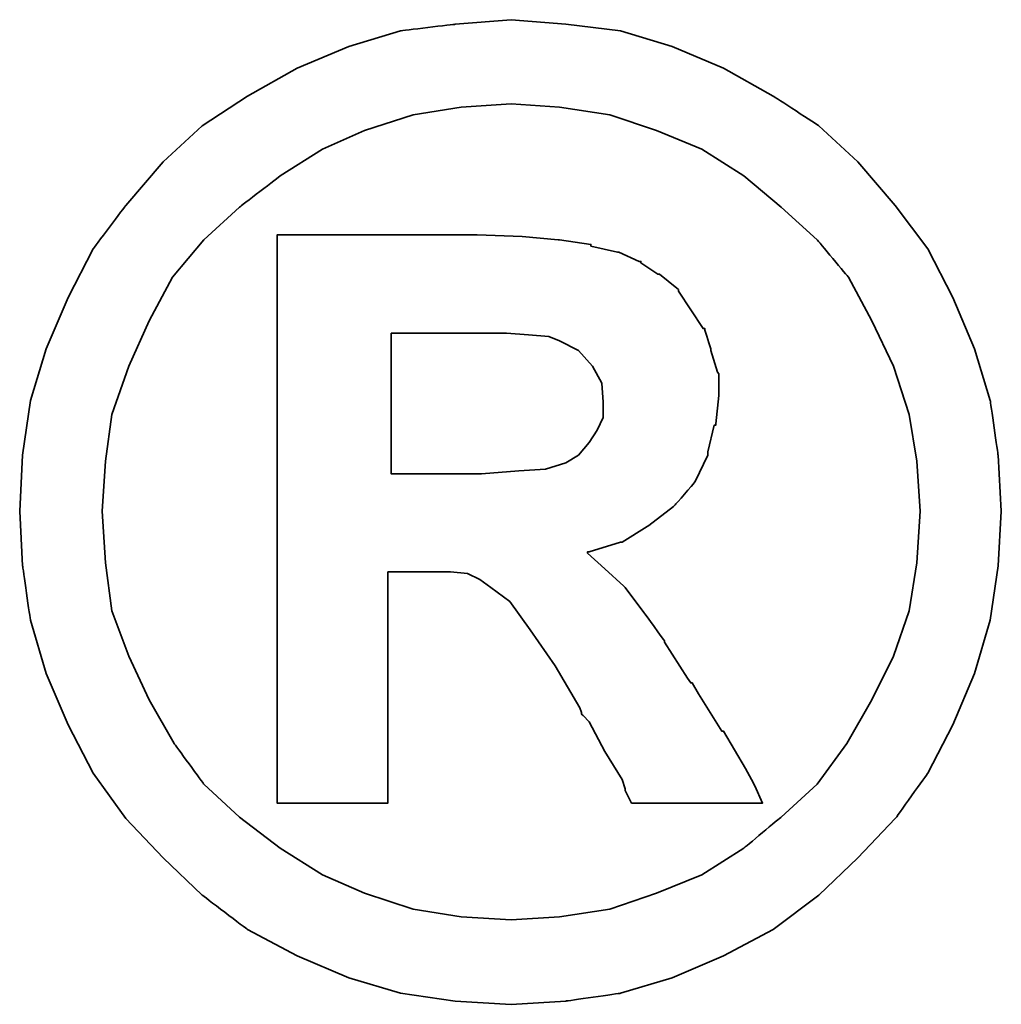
# Model space of a CAD drawing. Header units: millimetres. Extents: x -257 to 3135, y -1556 to 860.
# Tile 91 of 256: x 78.64 to 80.12, y -1259.88 to -1258.4. Entities that reach past the tile are written whole.
import ezdxf

# ---------------------------------------------------------------- set-up
doc = ezdxf.new("R2010")
doc.units = ezdxf.units.MM
doc.layers.add('DIM', color=4, linetype='CONTINUOUS')
doc.layers.add('layer 1', color=7, linetype='CONTINUOUS')

# ---------------------------------------------------------------- blocks, each defined once
blk = doc.blocks.new('TBI MOTION logo(完整正式版)')
at = {"layer": 'layer 1', "color": 22, "lineweight": 35}
for points, knots in [([(81.20634, 4.98624), (81.20634, 4.98624), (81.18649, 5.32862), (81.18649, 5.32862), (81.18649, 5.32862), (81.18649, 5.32862), (81.13886, 5.66206), (81.13886, 5.66206), (81.13886, 5.66206), (81.13886, 5.66206), (81.04359, 5.97764), (81.04359, 5.97764), (81.04359, 5.97764), (81.04359, 5.97764), (80.91061, 6.29124), (80.91061, 6.29124), (80.91061, 6.29124), (80.91061, 6.29124), (80.75778, 6.58697), (80.75778, 6.58697), (80.75778, 6.58697), (80.75778, 6.58697), (80.5593, 6.85294), (80.5593, 6.85294), (80.5593, 6.85294), (80.5593, 6.85294), (80.33105, 7.1189), (80.33105, 7.1189), (80.33105, 7.1189), (80.33105, 7.1189), (80.09287, 7.33921), (80.09287, 7.33921), (80.09287, 7.33921), (80.09287, 7.33921), (79.815, 7.51982), (79.815, 7.51982), (79.815, 7.51982), (79.815, 7.51982), (79.51133, 7.69051), (79.51133, 7.69051), (79.51133, 7.69051), (79.51133, 7.69051), (79.19773, 7.8235), (79.19773, 7.8235), (79.19773, 7.8235), (79.19773, 7.8235), (78.88215, 7.91877), (78.88215, 7.91877), (78.88215, 7.91877), (78.88215, 7.91877), (78.54871, 7.95846), (78.54871, 7.95846), (78.54871, 7.95846), (78.54871, 7.95846), (78.21526, 7.98625), (78.21526, 7.98625), (78.21526, 7.98625), (78.21526, 7.98625), (77.87388, 7.95846), (77.87388, 7.95846), (77.87388, 7.95846), (77.87388, 7.95846), (77.54044, 7.91877), (77.54044, 7.91877), (77.54044, 7.91877), (77.54044, 7.91877), (77.22485, 7.8235), (77.22485, 7.8235), (77.22485, 7.8235), (77.22485, 7.8235), (76.91027, 7.69051), (76.91027, 7.69051), (76.91027, 7.69051), (76.91027, 7.69051), (76.6056, 7.51982), (76.6056, 7.51982), (76.6056, 7.51982), (76.6056, 7.51982), (76.32972, 7.33921), (76.32972, 7.33921), (76.32972, 7.33921), (76.32972, 7.33921), (76.09154, 7.1189), (76.09154, 7.1189), (76.09154, 7.1189), (76.09154, 7.1189), (75.86329, 6.85294), (75.86329, 6.85294), (75.86329, 6.85294), (75.86329, 6.85294), (75.66382, 6.58697), (75.66382, 6.58697), (75.66382, 6.58697), (75.66382, 6.58697), (75.51099, 6.29124), (75.51099, 6.29124), (75.51099, 6.29124), (75.51099, 6.29124), (75.37702, 5.97764), (75.37702, 5.97764), (75.37702, 5.97764), (75.37702, 5.97764), (75.28175, 5.66206), (75.28175, 5.66206), (75.28175, 5.66206), (75.28175, 5.66206), (75.23411, 5.32862), (75.23411, 5.32862), (75.23411, 5.32862), (75.23411, 5.32862), (75.21625, 4.98624), (75.21625, 4.98624), (75.21625, 4.98624), (75.21625, 4.98624), (75.23411, 4.6528), (75.23411, 4.6528), (75.23411, 4.6528), (75.23411, 4.6528), (75.28175, 4.32035), (75.28175, 4.32035), (75.28175, 4.32035), (75.28175, 4.32035), (75.37702, 3.99583), (75.37702, 3.99583), (75.37702, 3.99583), (75.37702, 3.99583), (75.51099, 3.68224), (75.51099, 3.68224), (75.51099, 3.68224), (75.51099, 3.68224), (75.66382, 3.38749), (75.66382, 3.38749), (75.66382, 3.38749), (75.66382, 3.38749), (75.86329, 3.10963), (75.86329, 3.10963), (75.86329, 3.10963), (75.86329, 3.10963), (76.09154, 2.87145), (76.09154, 2.87145), (76.09154, 2.87145), (76.09154, 2.87145), (76.32972, 2.6432), (76.32972, 2.6432), (76.32972, 2.6432), (76.32972, 2.6432), (76.6056, 2.43381), (76.6056, 2.43381), (76.6056, 2.43381), (76.6056, 2.43381), (76.91027, 2.27205), (76.91027, 2.27205), (76.91027, 2.27205), (76.91027, 2.27205), (77.22485, 2.13906), (77.22485, 2.13906), (77.22485, 2.13906), (77.22485, 2.13906), (77.54044, 2.0438), (77.54044, 2.0438), (77.54044, 2.0438), (77.54044, 2.0438), (77.87388, 1.99616), (77.87388, 1.99616), (77.87388, 1.99616), (77.87388, 1.99616), (78.21526, 1.97631), (78.21526, 1.97631), (78.21526, 1.97631), (78.21526, 1.97631), (78.54871, 1.99616), (78.54871, 1.99616), (78.54871, 1.99616), (78.54871, 1.99616), (78.88215, 2.0438), (78.88215, 2.0438), (78.88215, 2.0438), (78.88215, 2.0438), (79.19773, 2.13906), (79.19773, 2.13906), (79.19773, 2.13906), (79.19773, 2.13906), (79.51133, 2.27205), (79.51133, 2.27205), (79.51133, 2.27205), (79.51133, 2.27205), (79.815, 2.43381), (79.815, 2.43381), (79.815, 2.43381), (79.815, 2.43381), (80.09287, 2.6432), (80.09287, 2.6432), (80.09287, 2.6432), (80.09287, 2.6432), (80.33105, 2.87145), (80.33105, 2.87145), (80.33105, 2.87145), (80.33105, 2.87145), (80.5593, 3.10963), (80.5593, 3.10963), (80.5593, 3.10963), (80.5593, 3.10963), (80.75778, 3.38749), (80.75778, 3.38749), (80.75778, 3.38749), (80.75778, 3.38749), (80.91061, 3.68224), (80.91061, 3.68224), (80.91061, 3.68224), (80.91061, 3.68224), (81.04359, 3.99583), (81.04359, 3.99583), (81.04359, 3.99583), (81.04359, 3.99583), (81.13886, 4.32035), (81.13886, 4.32035), (81.13886, 4.32035), (81.13886, 4.32035), (81.18649, 4.6528), (81.18649, 4.6528), (81.18649, 4.6528), (81.18649, 4.6528), (81.20634, 4.98624), (81.20634, 4.98624)], [0, 0, 0, 0, 0.0178571, 0.0178571, 0.0178571, 0.0178572, 0.0357143, 0.0357143, 0.0357143, 0.0357143, 0.0535714, 0.0535714, 0.0535714, 0.0535714, 0.0714286, 0.0714286, 0.0714286, 0.0714286, 0.0892857, 0.0892857, 0.0892857, 0.0892857, 0.1071429, 0.1071429, 0.1071429, 0.1071429, 0.125, 0.125, 0.125, 0.125, 0.1428571, 0.1428571, 0.1428571, 0.1428572, 0.1607143, 0.1607143, 0.1607143, 0.1607143, 0.1785714, 0.1785714, 0.1785714, 0.1785714, 0.1964286, 0.1964286, 0.1964286, 0.1964286, 0.2142857, 0.2142857, 0.2142857, 0.2142857, 0.2321429, 0.2321429, 0.2321429, 0.2321429, 0.25, 0.25, 0.25, 0.25, 0.2678571, 0.2678571, 0.2678571, 0.2678572, 0.2857143, 0.2857143, 0.2857143, 0.2857143, 0.3035714, 0.3035714, 0.3035714, 0.3035714, 0.3214286, 0.3214286, 0.3214286, 0.3214286, 0.3392857, 0.3392857, 0.3392857, 0.3392857, 0.3571429, 0.3571429, 0.3571429, 0.3571429, 0.375, 0.375, 0.375, 0.375, 0.3928571, 0.3928571, 0.3928571, 0.3928572, 0.4107143, 0.4107143, 0.4107143, 0.4107143, 0.4285714, 0.4285714, 0.4285714, 0.4285714, 0.4464286, 0.4464286, 0.4464286, 0.4464286, 0.4642857, 0.4642857, 0.4642857, 0.4642857, 0.4821429, 0.4821429, 0.4821429, 0.4821429, 0.5, 0.5, 0.5, 0.5, 0.5178571, 0.5178571, 0.5178571, 0.5178572, 0.5357143, 0.5357143, 0.5357143, 0.5357143, 0.5535714, 0.5535714, 0.5535714, 0.5535714, 0.5714286, 0.5714286, 0.5714286, 0.5714286, 0.5892857, 0.5892857, 0.5892857, 0.5892857, 0.6071429, 0.6071429, 0.6071429, 0.6071429, 0.625, 0.625, 0.625, 0.625, 0.6428571, 0.6428571, 0.6428571, 0.6428572, 0.6607143, 0.6607143, 0.6607143, 0.6607143, 0.6785714, 0.6785714, 0.6785714, 0.6785714, 0.6964286, 0.6964286, 0.6964286, 0.6964286, 0.7142857, 0.7142857, 0.7142857, 0.7142857, 0.7321429, 0.7321429, 0.7321429, 0.7321429, 0.75, 0.75, 0.75, 0.75, 0.7678571, 0.7678571, 0.7678571, 0.7678572, 0.7857143, 0.7857143, 0.7857143, 0.7857143, 0.8035714, 0.8035714, 0.8035714, 0.8035714, 0.8214286, 0.8214286, 0.8214286, 0.8214286, 0.8392857, 0.8392857, 0.8392857, 0.8392857, 0.8571429, 0.8571429, 0.8571429, 0.8571429, 0.875, 0.875, 0.875, 0.875, 0.8928571, 0.8928571, 0.8928571, 0.8928572, 0.9107143, 0.9107143, 0.9107143, 0.9107143, 0.9285714, 0.9285714, 0.9285714, 0.9285714, 0.9464286, 0.9464286, 0.9464286, 0.9464286, 0.9642857, 0.9642857, 0.9642857, 0.9642857, 0.9821429, 0.9821429, 0.9821429, 0.9821429, 1, 1, 1, 1]), ([(80.71014, 4.98624), (80.71014, 4.98624), (80.69129, 5.29091), (80.69129, 5.29091), (80.69129, 5.29091), (80.69129, 5.29091), (80.64464, 5.57672), (80.64464, 5.57672), (80.64464, 5.57672), (80.64464, 5.57672), (80.54937, 5.87245), (80.54937, 5.87245), (80.54937, 5.87245), (80.54937, 5.87245), (80.41639, 6.14833), (80.41639, 6.14833), (80.41639, 6.14833), (80.41639, 6.14833), (80.27349, 6.41429), (80.27349, 6.41429), (80.27349, 6.41429), (80.27349, 6.41429), (80.08295, 6.64255), (80.08295, 6.64255), (80.08295, 6.64255), (80.08295, 6.64255), (79.86264, 6.84301), (79.86264, 6.84301), (79.86264, 6.84301), (79.86264, 6.84301), (79.63439, 7.03355), (79.63439, 7.03355), (79.63439, 7.03355), (79.63439, 7.03355), (79.37835, 7.1963), (79.37835, 7.1963), (79.37835, 7.1963), (79.37835, 7.1963), (79.10246, 7.30944), (79.10246, 7.30944), (79.10246, 7.30944), (79.10246, 7.30944), (78.81665, 7.40471), (78.81665, 7.40471), (78.81665, 7.40471), (78.81665, 7.40471), (78.511, 7.45234), (78.511, 7.45234), (78.511, 7.45234), (78.511, 7.45234), (78.21526, 7.47219), (78.21526, 7.47219), (78.21526, 7.47219), (78.21526, 7.47219), (77.9106, 7.45234), (77.9106, 7.45234), (77.9106, 7.45234), (77.9106, 7.45234), (77.61685, 7.40471), (77.61685, 7.40471), (77.61685, 7.40471), (77.61685, 7.40471), (77.32012, 7.30944), (77.32012, 7.30944), (77.32012, 7.30944), (77.32012, 7.30944), (77.06309, 7.1963), (77.06309, 7.1963), (77.06309, 7.1963), (77.06309, 7.1963), (76.80606, 7.03355), (76.80606, 7.03355), (76.80606, 7.03355), (76.80606, 7.03355), (76.55797, 6.84301), (76.55797, 6.84301), (76.55797, 6.84301), (76.55797, 6.84301), (76.34063, 6.64255), (76.34063, 6.64255), (76.34063, 6.64255), (76.34063, 6.64255), (76.1491, 6.41429), (76.1491, 6.41429), (76.1491, 6.41429), (76.1491, 6.41429), (76.0062, 6.14833), (76.0062, 6.14833), (76.0062, 6.14833), (76.0062, 6.14833), (75.88314, 5.87245), (75.88314, 5.87245), (75.88314, 5.87245), (75.88314, 5.87245), (75.77794, 5.57672), (75.77794, 5.57672), (75.77794, 5.57672), (75.77794, 5.57672), (75.73924, 5.29091), (75.73924, 5.29091), (75.73924, 5.29091), (75.73924, 5.29091), (75.72039, 4.98624), (75.72039, 4.98624), (75.72039, 4.98624), (75.72039, 4.98624), (75.73924, 4.67165), (75.73924, 4.67165), (75.73924, 4.67165), (75.73924, 4.67165), (75.77794, 4.37791), (75.77794, 4.37791), (75.77794, 4.37791), (75.77794, 4.37791), (75.88314, 4.10102), (75.88314, 4.10102), (75.88314, 4.10102), (75.88314, 4.10102), (76.0062, 3.83407), (76.0062, 3.83407), (76.0062, 3.83407), (76.0062, 3.83407), (76.15902, 3.56811), (76.15902, 3.56811), (76.15902, 3.56811), (76.15902, 3.56811), (76.34063, 3.32001), (76.34063, 3.32001), (76.34063, 3.32001), (76.34063, 3.32001), (76.55797, 3.11955), (76.55797, 3.11955), (76.55797, 3.11955), (76.55797, 3.11955), (76.80606, 2.92901), (76.80606, 2.92901), (76.80606, 2.92901), (76.80606, 2.92901), (77.06309, 2.76725), (77.06309, 2.76725), (77.06309, 2.76725), (77.06309, 2.76725), (77.32012, 2.65412), (77.32012, 2.65412), (77.32012, 2.65412), (77.32012, 2.65412), (77.61685, 2.55786), (77.61685, 2.55786), (77.61685, 2.55786), (77.61685, 2.55786), (77.9106, 2.51022), (77.9106, 2.51022), (77.9106, 2.51022), (77.9106, 2.51022), (78.21526, 2.49137), (78.21526, 2.49137), (78.21526, 2.49137), (78.21526, 2.49137), (78.511, 2.51022), (78.511, 2.51022), (78.511, 2.51022), (78.511, 2.51022), (78.81665, 2.55786), (78.81665, 2.55786), (78.81665, 2.55786), (78.81665, 2.55786), (79.10246, 2.65412), (79.10246, 2.65412), (79.10246, 2.65412), (79.10246, 2.65412), (79.37835, 2.76725), (79.37835, 2.76725), (79.37835, 2.76725), (79.37835, 2.76725), (79.63439, 2.92901), (79.63439, 2.92901), (79.63439, 2.92901), (79.63439, 2.92901), (79.86264, 3.11955), (79.86264, 3.11955), (79.86264, 3.11955), (79.86264, 3.11955), (80.08295, 3.32001), (80.08295, 3.32001), (80.08295, 3.32001), (80.08295, 3.32001), (80.26356, 3.56811), (80.26356, 3.56811), (80.26356, 3.56811), (80.26356, 3.56811), (80.41639, 3.83407), (80.41639, 3.83407), (80.41639, 3.83407), (80.41639, 3.83407), (80.54937, 4.10102), (80.54937, 4.10102), (80.54937, 4.10102), (80.54937, 4.10102), (80.64464, 4.37791), (80.64464, 4.37791), (80.64464, 4.37791), (80.64464, 4.37791), (80.69129, 4.67165), (80.69129, 4.67165), (80.69129, 4.67165), (80.69129, 4.67165), (80.71014, 4.98624), (80.71014, 4.98624)], [0, 0, 0, 0, 0.0192308, 0.0192308, 0.0192308, 0.0192308, 0.0384615, 0.0384615, 0.0384615, 0.0384615, 0.0576923, 0.0576923, 0.0576923, 0.0576923, 0.0769231, 0.0769231, 0.0769231, 0.0769231, 0.0961538, 0.0961538, 0.0961538, 0.0961539, 0.1153846, 0.1153846, 0.1153846, 0.1153846, 0.1346154, 0.1346154, 0.1346154, 0.1346154, 0.1538462, 0.1538462, 0.1538462, 0.1538462, 0.1730769, 0.1730769, 0.1730769, 0.1730769, 0.1923077, 0.1923077, 0.1923077, 0.1923077, 0.2115385, 0.2115385, 0.2115385, 0.2115385, 0.2307692, 0.2307692, 0.2307692, 0.2307692, 0.25, 0.25, 0.25, 0.25, 0.2692308, 0.2692308, 0.2692308, 0.2692308, 0.2884615, 0.2884615, 0.2884615, 0.2884615, 0.3076923, 0.3076923, 0.3076923, 0.3076923, 0.3269231, 0.3269231, 0.3269231, 0.3269231, 0.3461538, 0.3461538, 0.3461538, 0.3461539, 0.3653846, 0.3653846, 0.3653846, 0.3653846, 0.3846154, 0.3846154, 0.3846154, 0.3846154, 0.4038462, 0.4038462, 0.4038462, 0.4038462, 0.4230769, 0.4230769, 0.4230769, 0.4230769, 0.4423077, 0.4423077, 0.4423077, 0.4423077, 0.4615385, 0.4615385, 0.4615385, 0.4615385, 0.4807692, 0.4807692, 0.4807692, 0.4807692, 0.5, 0.5, 0.5, 0.5, 0.5192308, 0.5192308, 0.5192308, 0.5192308, 0.5384615, 0.5384615, 0.5384615, 0.5384615, 0.5576923, 0.5576923, 0.5576923, 0.5576923, 0.5769231, 0.5769231, 0.5769231, 0.5769231, 0.5961538, 0.5961538, 0.5961538, 0.5961539, 0.6153846, 0.6153846, 0.6153846, 0.6153846, 0.6346154, 0.6346154, 0.6346154, 0.6346154, 0.6538462, 0.6538462, 0.6538462, 0.6538462, 0.6730769, 0.6730769, 0.6730769, 0.6730769, 0.6923077, 0.6923077, 0.6923077, 0.6923077, 0.7115385, 0.7115385, 0.7115385, 0.7115385, 0.7307692, 0.7307692, 0.7307692, 0.7307692, 0.75, 0.75, 0.75, 0.75, 0.7692308, 0.7692308, 0.7692308, 0.7692308, 0.7884615, 0.7884615, 0.7884615, 0.7884615, 0.8076923, 0.8076923, 0.8076923, 0.8076923, 0.8269231, 0.8269231, 0.8269231, 0.8269231, 0.8461538, 0.8461538, 0.8461538, 0.8461539, 0.8653846, 0.8653846, 0.8653846, 0.8653846, 0.8846154, 0.8846154, 0.8846154, 0.8846154, 0.9038462, 0.9038462, 0.9038462, 0.9038462, 0.9230769, 0.9230769, 0.9230769, 0.9230769, 0.9423077, 0.9423077, 0.9423077, 0.9423077, 0.9615385, 0.9615385, 0.9615385, 0.9615385, 0.9807692, 0.9807692, 0.9807692, 0.9807692, 1, 1, 1, 1]), ([(76.78721, 3.2823), (76.78721, 3.2823), (76.78721, 3.32001), (76.78721, 3.32001), (76.78721, 3.32001), (76.78721, 3.32001), (76.78721, 3.42422), (76.78721, 3.42422), (76.78721, 3.42422), (76.78721, 3.42422), (76.78721, 3.59689), (76.78721, 3.59689), (76.78721, 3.59689), (76.78721, 3.59689), (76.78721, 3.80529), (76.78721, 3.80529), (76.78721, 3.80529), (76.78721, 3.80529), (76.78721, 4.0524), (76.78721, 4.0524), (76.78721, 4.0524), (76.78721, 4.0524), (76.78721, 4.32035), (76.78721, 4.32035), (76.78721, 4.32035), (76.78721, 4.32035), (76.78721, 4.92868), (76.78721, 4.92868), (76.78721, 4.92868), (76.78721, 4.92868), (76.78721, 5.53801), (76.78721, 5.53801), (76.78721, 5.53801), (76.78721, 5.53801), (76.78721, 5.82482), (76.78721, 5.82482), (76.78721, 5.82482), (76.78721, 5.82482), (76.78721, 6.07291), (76.78721, 6.07291), (76.78721, 6.07291), (76.78721, 6.07291), (76.78721, 6.30017), (76.78721, 6.30017), (76.78721, 6.30017), (76.78721, 6.30017), (76.78721, 6.45399), (76.78721, 6.45399), (76.78721, 6.45399), (76.78721, 6.45399), (76.78721, 6.5572), (76.78721, 6.5572), (76.78721, 6.5572), (76.78721, 6.5572), (76.78721, 6.59689), (76.78721, 6.59689), (76.78721, 6.59689), (76.78721, 6.59689), (76.78721, 6.67232), (76.78721, 6.67232), (76.78721, 6.67232), (76.78721, 6.67232), (76.8537, 6.67232), (76.8537, 6.67232), (76.8537, 6.67232), (76.8537, 6.67232), (76.87355, 6.67232), (76.87355, 6.67232), (76.87355, 6.67232), (76.87355, 6.67232), (76.91027, 6.67232), (76.91027, 6.67232), (76.91027, 6.67232), (76.91027, 6.67232), (77.04424, 6.67232), (77.04424, 6.67232), (77.04424, 6.67232), (77.04424, 6.67232), (77.22485, 6.67232), (77.22485, 6.67232), (77.22485, 6.67232), (77.22485, 6.67232), (77.43524, 6.67232), (77.43524, 6.67232), (77.43524, 6.67232), (77.43524, 6.67232), (77.65357, 6.67232), (77.65357, 6.67232), (77.65357, 6.67232), (77.65357, 6.67232), (77.82625, 6.67232), (77.82625, 6.67232), (77.82625, 6.67232), (77.82625, 6.67232), (77.94037, 6.67232), (77.94037, 6.67232), (77.94037, 6.67232), (77.94037, 6.67232), (77.97709, 6.67232), (77.97709, 6.67232), (77.97709, 6.67232), (77.97709, 6.67232), (77.99694, 6.67232), (77.99694, 6.67232), (77.99694, 6.67232), (77.99694, 6.67232), (78.00686, 6.67232), (78.00686, 6.67232), (78.00686, 6.67232), (78.00686, 6.67232), (78.28275, 6.6624), (78.28275, 6.6624), (78.28275, 6.6624), (78.28275, 6.6624), (78.50107, 6.64255), (78.50107, 6.64255), (78.50107, 6.64255), (78.50107, 6.64255), (78.511, 6.64255), (78.511, 6.64255), (78.511, 6.64255), (78.511, 6.64255), (78.70154, 6.61476), (78.70154, 6.61476), (78.70154, 6.61476), (78.70154, 6.61476), (78.70154, 6.60483), (78.70154, 6.60483), (78.70154, 6.60483), (78.70154, 6.60483), (78.86429, 6.56713), (78.86429, 6.56713), (78.86429, 6.56713), (78.86429, 6.56713), (78.87223, 6.56713), (78.87223, 6.56713), (78.87223, 6.56713), (78.87223, 6.56713), (78.99727, 6.51056), (78.99727, 6.51056), (78.99727, 6.51056), (78.99727, 6.51056), (79.00719, 6.51056), (79.00719, 6.51056), (79.00719, 6.51056), (79.00719, 6.51056), (79.00719, 6.50162), (79.00719, 6.50162), (79.00719, 6.50162), (79.00719, 6.50162), (79.1104, 6.43415), (79.1104, 6.43415), (79.1104, 6.43415), (79.1104, 6.43415), (79.12132, 6.43415), (79.12132, 6.43415), (79.12132, 6.43415), (79.12132, 6.43415), (79.22552, 6.34781), (79.22552, 6.34781), (79.22552, 6.34781), (79.22552, 6.34781), (79.23544, 6.33888), (79.23544, 6.33888), (79.23544, 6.33888), (79.23544, 6.33888), (79.23544, 6.32895), (79.23544, 6.32895), (79.23544, 6.32895), (79.23544, 6.32895), (79.31087, 6.21483), (79.31087, 6.21483), (79.31087, 6.21483), (79.31087, 6.21483), (79.38629, 6.1007), (79.38629, 6.1007), (79.38629, 6.1007), (79.38629, 6.1007), (79.3972, 6.1007), (79.3972, 6.1007), (79.3972, 6.1007), (79.3972, 6.1007), (79.3972, 6.09078), (79.3972, 6.09078), (79.3972, 6.09078), (79.3972, 6.09078), (79.43392, 5.97764), (79.43392, 5.97764), (79.43392, 5.97764), (79.43392, 5.97764), (79.43392, 5.96772), (79.43392, 5.96772), (79.43392, 5.96772), (79.43392, 5.96772), (79.47362, 5.83474), (79.47362, 5.83474), (79.47362, 5.83474), (79.47362, 5.83474), (79.48156, 5.82482), (79.48156, 5.82482), (79.48156, 5.82482), (79.48156, 5.82482), (79.48156, 5.69977), (79.48156, 5.69977), (79.48156, 5.69977), (79.48156, 5.69977), (79.48156, 5.69183), (79.48156, 5.69183), (79.48156, 5.69183), (79.48156, 5.69183), (79.4637, 5.51915), (79.4637, 5.51915), (79.4637, 5.51915), (79.4637, 5.51915), (79.4637, 5.51122), (79.4637, 5.51122), (79.4637, 5.51122), (79.4637, 5.51122), (79.45377, 5.51122), (79.45377, 5.51122), (79.45377, 5.51122), (79.45377, 5.51122), (79.41507, 5.34847), (79.41507, 5.34847), (79.41507, 5.34847), (79.41507, 5.34847), (79.41507, 5.33854), (79.41507, 5.33854), (79.41507, 5.33854), (79.41507, 5.33854), (79.41507, 5.32862), (79.41507, 5.32862), (79.41507, 5.32862), (79.41507, 5.32862), (79.33865, 5.16785), (79.33865, 5.16785), (79.33865, 5.16785), (79.33865, 5.16785), (79.33071, 5.15693), (79.33071, 5.15693), (79.33071, 5.15693), (79.33071, 5.15693), (79.2156, 5.02495), (79.2156, 5.02495), (79.2156, 5.02495), (79.2156, 5.02495), (79.20567, 5.01502), (79.20567, 5.01502), (79.20567, 5.01502), (79.20567, 5.01502), (79.05483, 4.89991), (79.05483, 4.89991), (79.05483, 4.89991), (79.05483, 4.89991), (79.04491, 4.89197), (79.04491, 4.89197), (79.04491, 4.89197), (79.04491, 4.89197), (78.89208, 4.7967), (78.89208, 4.7967), (78.89208, 4.7967), (78.89208, 4.7967), (78.88215, 4.7967), (78.88215, 4.7967), (78.88215, 4.7967), (78.88215, 4.7967), (78.69161, 4.73913), (78.69161, 4.73913), (78.69161, 4.73913), (78.69161, 4.73913), (78.68169, 4.73913), (78.68169, 4.73913), (78.68169, 4.73913), (78.68169, 4.73913), (78.68169, 4.72921), (78.68169, 4.72921), (78.68169, 4.72921), (78.68169, 4.72921), (78.78688, 4.63394), (78.78688, 4.63394), (78.78688, 4.63394), (78.78688, 4.63394), (78.902, 4.52875), (78.902, 4.52875), (78.902, 4.52875), (78.902, 4.52875), (78.91093, 4.52081), (78.91093, 4.52081), (78.91093, 4.52081), (78.91093, 4.52081), (79.02506, 4.36798), (79.02506, 4.36798), (79.02506, 4.36798), (79.02506, 4.36798), (79.1501, 4.1953), (79.1501, 4.1953), (79.1501, 4.1953), (79.1501, 4.1953), (79.1501, 4.18736), (79.1501, 4.18736), (79.1501, 4.18736), (79.1501, 4.18736), (79.29201, 3.96705), (79.29201, 3.96705), (79.29201, 3.96705), (79.29201, 3.96705), (79.31087, 3.93828), (79.31087, 3.93828), (79.31087, 3.93828), (79.31087, 3.93828), (79.32079, 3.93828), (79.32079, 3.93828), (79.32079, 3.93828), (79.32079, 3.93828), (79.3585, 3.87178), (79.3585, 3.87178), (79.3585, 3.87178), (79.3585, 3.87178), (79.50141, 3.64353), (79.50141, 3.64353), (79.50141, 3.64353), (79.50141, 3.64353), (79.51133, 3.64353), (79.51133, 3.64353), (79.51133, 3.64353), (79.51133, 3.64353), (79.64431, 3.41528), (79.64431, 3.41528), (79.64431, 3.41528), (79.64431, 3.41528), (79.68202, 3.3478), (79.68202, 3.3478), (79.68202, 3.3478), (79.68202, 3.3478), (79.70187, 3.31009), (79.70187, 3.31009), (79.70187, 3.31009), (79.70187, 3.31009), (79.7495, 3.2049), (79.7495, 3.2049), (79.7495, 3.2049), (79.7495, 3.2049), (79.64431, 3.2049), (79.64431, 3.2049), (79.64431, 3.2049), (79.64431, 3.2049), (79.62546, 3.2049), (79.62546, 3.2049), (79.62546, 3.2049), (79.62546, 3.2049), (79.53912, 3.2049), (79.53912, 3.2049), (79.53912, 3.2049), (79.53912, 3.2049), (79.31087, 3.2049), (79.31087, 3.2049), (79.31087, 3.2049), (79.31087, 3.2049), (79.08262, 3.2049), (79.08262, 3.2049), (79.08262, 3.2049), (79.08262, 3.2049), (79.00719, 3.2049), (79.00719, 3.2049), (79.00719, 3.2049), (79.00719, 3.2049), (78.98735, 3.2049), (78.98735, 3.2049), (78.98735, 3.2049), (78.98735, 3.2049), (78.94964, 3.2049), (78.94964, 3.2049), (78.94964, 3.2049), (78.94964, 3.2049), (78.92979, 3.24459), (78.92979, 3.24459), (78.92979, 3.24459), (78.92979, 3.24459), (78.91093, 3.2823), (78.91093, 3.2823), (78.91093, 3.2823), (78.91093, 3.2823), (78.91093, 3.29223), (78.91093, 3.29223), (78.91093, 3.29223), (78.91093, 3.29223), (78.89208, 3.3478), (78.89208, 3.3478), (78.89208, 3.3478), (78.89208, 3.3478), (78.78688, 3.52048), (78.78688, 3.52048), (78.78688, 3.52048), (78.78688, 3.52048), (78.69161, 3.7001), (78.69161, 3.7001), (78.69161, 3.7001), (78.69161, 3.7001), (78.6539, 3.7388), (78.6539, 3.7388), (78.6539, 3.7388), (78.6539, 3.7388), (78.64398, 3.74873), (78.64398, 3.74873), (78.64398, 3.74873), (78.64398, 3.74873), (78.64398, 3.75766), (78.64398, 3.75766), (78.64398, 3.75766), (78.64398, 3.75766), (78.63405, 3.78644), (78.63405, 3.78644), (78.63405, 3.78644), (78.63405, 3.78644), (78.48321, 4.04347), (78.48321, 4.04347), (78.48321, 4.04347), (78.48321, 4.04347), (78.33038, 4.2618), (78.33038, 4.2618), (78.33038, 4.2618), (78.33038, 4.2618), (78.20732, 4.43447), (78.20732, 4.43447), (78.20732, 4.43447), (78.20732, 4.43447), (78.09221, 4.52081), (78.09221, 4.52081), (78.09221, 4.52081), (78.09221, 4.52081), (78.02472, 4.56845), (78.02472, 4.56845), (78.02472, 4.56845), (78.02472, 4.56845), (77.9493, 4.60616), (77.9493, 4.60616), (77.9493, 4.60616), (77.9493, 4.60616), (77.8451, 4.61608), (77.8451, 4.61608), (77.8451, 4.61608), (77.8451, 4.61608), (77.71113, 4.61608), (77.71113, 4.61608), (77.71113, 4.61608), (77.71113, 4.61608), (77.69128, 4.61608), (77.69128, 4.61608), (77.69128, 4.61608), (77.69128, 4.61608), (77.67342, 4.61608), (77.67342, 4.61608), (77.67342, 4.61608), (77.67342, 4.61608), (77.5583, 4.61608), (77.5583, 4.61608), (77.5583, 4.61608), (77.5583, 4.61608), (77.46303, 4.61608), (77.46303, 4.61608), (77.46303, 4.61608), (77.46303, 4.61608), (77.46303, 4.54761), (77.46303, 4.54761), (77.46303, 4.54761), (77.46303, 4.54761), (77.46303, 4.47318), (77.46303, 4.47318), (77.46303, 4.47318), (77.46303, 4.47318), (77.46303, 4.24294), (77.46303, 4.24294), (77.46303, 4.24294), (77.46303, 4.24294), (77.46303, 3.99583), (77.46303, 3.99583), (77.46303, 3.99583), (77.46303, 3.99583), (77.46303, 3.72888), (77.46303, 3.72888), (77.46303, 3.72888), (77.46303, 3.72888), (77.46303, 3.51055), (77.46303, 3.51055), (77.46303, 3.51055), (77.46303, 3.51055), (77.46303, 3.42422), (77.46303, 3.42422), (77.46303, 3.42422), (77.46303, 3.42422), (77.46303, 3.35773), (77.46303, 3.35773), (77.46303, 3.35773), (77.46303, 3.35773), (77.46303, 3.30017), (77.46303, 3.30017), (77.46303, 3.30017), (77.46303, 3.30017), (77.46303, 3.2823), (77.46303, 3.2823), (77.46303, 3.2823), (77.46303, 3.2823), (77.46303, 3.2049), (77.46303, 3.2049), (77.46303, 3.2049), (77.46303, 3.2049), (77.39753, 3.2049), (77.39753, 3.2049), (77.39753, 3.2049), (77.39753, 3.2049), (77.37768, 3.2049), (77.37768, 3.2049), (77.37768, 3.2049), (77.37768, 3.2049), (77.32012, 3.2049), (77.32012, 3.2049), (77.32012, 3.2049), (77.32012, 3.2049), (77.12165, 3.2049), (77.12165, 3.2049), (77.12165, 3.2049), (77.12165, 3.2049), (76.94897, 3.2049), (76.94897, 3.2049), (76.94897, 3.2049), (76.94897, 3.2049), (76.8924, 3.2049), (76.8924, 3.2049), (76.8924, 3.2049), (76.8924, 3.2049), (76.8537, 3.2049), (76.8537, 3.2049), (76.8537, 3.2049), (76.8537, 3.2049), (76.78721, 3.2049), (76.78721, 3.2049), (76.78721, 3.2049), (76.78721, 3.2049), (76.78721, 3.2823), (76.78721, 3.2823)], [0, 0, 0, 0, 0.0074074, 0.0074074, 0.0074074, 0.0074074, 0.0148148, 0.0148148, 0.0148148, 0.0148148, 0.0222222, 0.0222222, 0.0222222, 0.0222222, 0.0296296, 0.0296296, 0.0296296, 0.0296296, 0.037037, 0.037037, 0.037037, 0.037037, 0.0444444, 0.0444444, 0.0444444, 0.0444445, 0.0518519, 0.0518519, 0.0518519, 0.0518519, 0.0592593, 0.0592593, 0.0592593, 0.0592593, 0.0666667, 0.0666667, 0.0666667, 0.0666667, 0.0740741, 0.0740741, 0.0740741, 0.0740741, 0.0814815, 0.0814815, 0.0814815, 0.0814815, 0.0888889, 0.0888889, 0.0888889, 0.0888889, 0.0962963, 0.0962963, 0.0962963, 0.0962963, 0.1037037, 0.1037037, 0.1037037, 0.1037037, 0.1111111, 0.1111111, 0.1111111, 0.1111111, 0.1185185, 0.1185185, 0.1185185, 0.1185185, 0.1259259, 0.1259259, 0.1259259, 0.1259259, 0.1333333, 0.1333333, 0.1333333, 0.1333333, 0.1407407, 0.1407407, 0.1407407, 0.1407408, 0.1481481, 0.1481481, 0.1481481, 0.1481482, 0.1555556, 0.1555556, 0.1555556, 0.1555556, 0.162963, 0.162963, 0.162963, 0.162963, 0.1703704, 0.1703704, 0.1703704, 0.1703704, 0.1777778, 0.1777778, 0.1777778, 0.1777778, 0.1851852, 0.1851852, 0.1851852, 0.1851852, 0.1925926, 0.1925926, 0.1925926, 0.1925926, 0.2, 0.2, 0.2, 0.2, 0.2074074, 0.2074074, 0.2074074, 0.2074074, 0.2148148, 0.2148148, 0.2148148, 0.2148148, 0.2222222, 0.2222222, 0.2222222, 0.2222222, 0.2296296, 0.2296296, 0.2296296, 0.2296296, 0.237037, 0.237037, 0.237037, 0.237037, 0.2444444, 0.2444444, 0.2444444, 0.2444445, 0.2518519, 0.2518519, 0.2518519, 0.2518519, 0.2592593, 0.2592593, 0.2592593, 0.2592593, 0.2666667, 0.2666667, 0.2666667, 0.2666667, 0.2740741, 0.2740741, 0.2740741, 0.2740741, 0.2814815, 0.2814815, 0.2814815, 0.2814815, 0.2888889, 0.2888889, 0.2888889, 0.2888889, 0.2962963, 0.2962963, 0.2962963, 0.2962963, 0.3037037, 0.3037037, 0.3037037, 0.3037037, 0.3111111, 0.3111111, 0.3111111, 0.3111111, 0.3185185, 0.3185185, 0.3185185, 0.3185185, 0.3259259, 0.3259259, 0.3259259, 0.3259259, 0.3333333, 0.3333333, 0.3333333, 0.3333333, 0.3407407, 0.3407407, 0.3407407, 0.3407408, 0.3481481, 0.3481481, 0.3481481, 0.3481482, 0.3555556, 0.3555556, 0.3555556, 0.3555556, 0.362963, 0.362963, 0.362963, 0.362963, 0.3703704, 0.3703704, 0.3703704, 0.3703704, 0.3777778, 0.3777778, 0.3777778, 0.3777778, 0.3851852, 0.3851852, 0.3851852, 0.3851852, 0.3925926, 0.3925926, 0.3925926, 0.3925926, 0.4, 0.4, 0.4, 0.4, 0.4074074, 0.4074074, 0.4074074, 0.4074074, 0.4148148, 0.4148148, 0.4148148, 0.4148148, 0.4222222, 0.4222222, 0.4222222, 0.4222222, 0.4296296, 0.4296296, 0.4296296, 0.4296296, 0.437037, 0.437037, 0.437037, 0.437037, 0.4444444, 0.4444444, 0.4444444, 0.4444445, 0.4518519, 0.4518519, 0.4518519, 0.4518519, 0.4592593, 0.4592593, 0.4592593, 0.4592593, 0.4666667, 0.4666667, 0.4666667, 0.4666667, 0.4740741, 0.4740741, 0.4740741, 0.4740741, 0.4814815, 0.4814815, 0.4814815, 0.4814815, 0.4888889, 0.4888889, 0.4888889, 0.4888889, 0.4962963, 0.4962963, 0.4962963, 0.4962963, 0.5037037, 0.5037037, 0.5037037, 0.5037037, 0.5111111, 0.5111111, 0.5111111, 0.5111111, 0.5185185, 0.5185185, 0.5185185, 0.5185185, 0.5259259, 0.5259259, 0.5259259, 0.5259259, 0.5333333, 0.5333333, 0.5333333, 0.5333333, 0.5407407, 0.5407407, 0.5407407, 0.5407408, 0.5481481, 0.5481481, 0.5481481, 0.5481482, 0.5555556, 0.5555556, 0.5555556, 0.5555556, 0.562963, 0.562963, 0.562963, 0.562963, 0.5703704, 0.5703704, 0.5703704, 0.5703704, 0.5777778, 0.5777778, 0.5777778, 0.5777778, 0.5851852, 0.5851852, 0.5851852, 0.5851852, 0.5925926, 0.5925926, 0.5925926, 0.5925926, 0.6, 0.6, 0.6, 0.6, 0.6074074, 0.6074074, 0.6074074, 0.6074074, 0.6148148, 0.6148148, 0.6148148, 0.6148148, 0.6222222, 0.6222222, 0.6222222, 0.6222222, 0.6296296, 0.6296296, 0.6296296, 0.6296296, 0.637037, 0.637037, 0.637037, 0.637037, 0.6444444, 0.6444444, 0.6444444, 0.6444445, 0.6518519, 0.6518519, 0.6518519, 0.6518519, 0.6592593, 0.6592593, 0.6592593, 0.6592593, 0.6666667, 0.6666667, 0.6666667, 0.6666667, 0.6740741, 0.6740741, 0.6740741, 0.6740741, 0.6814815, 0.6814815, 0.6814815, 0.6814815, 0.6888889, 0.6888889, 0.6888889, 0.6888889, 0.6962963, 0.6962963, 0.6962963, 0.6962963, 0.7037037, 0.7037037, 0.7037037, 0.7037037, 0.7111111, 0.7111111, 0.7111111, 0.7111111, 0.7185185, 0.7185185, 0.7185185, 0.7185185, 0.7259259, 0.7259259, 0.7259259, 0.7259259, 0.7333333, 0.7333333, 0.7333333, 0.7333333, 0.7407407, 0.7407407, 0.7407407, 0.7407408, 0.7481481, 0.7481481, 0.7481481, 0.7481482, 0.7555556, 0.7555556, 0.7555556, 0.7555556, 0.762963, 0.762963, 0.762963, 0.762963, 0.7703704, 0.7703704, 0.7703704, 0.7703704, 0.7777778, 0.7777778, 0.7777778, 0.7777778, 0.7851852, 0.7851852, 0.7851852, 0.7851852, 0.7925926, 0.7925926, 0.7925926, 0.7925926, 0.8, 0.8, 0.8, 0.8, 0.8074074, 0.8074074, 0.8074074, 0.8074074, 0.8148148, 0.8148148, 0.8148148, 0.8148148, 0.8222222, 0.8222222, 0.8222222, 0.8222222, 0.8296296, 0.8296296, 0.8296296, 0.8296296, 0.837037, 0.837037, 0.837037, 0.837037, 0.8444444, 0.8444444, 0.8444444, 0.8444445, 0.8518519, 0.8518519, 0.8518519, 0.8518519, 0.8592593, 0.8592593, 0.8592593, 0.8592593, 0.8666667, 0.8666667, 0.8666667, 0.8666667, 0.8740741, 0.8740741, 0.8740741, 0.8740741, 0.8814815, 0.8814815, 0.8814815, 0.8814815, 0.8888889, 0.8888889, 0.8888889, 0.8888889, 0.8962963, 0.8962963, 0.8962963, 0.8962963, 0.9037037, 0.9037037, 0.9037037, 0.9037037, 0.9111111, 0.9111111, 0.9111111, 0.9111111, 0.9185185, 0.9185185, 0.9185185, 0.9185185, 0.9259259, 0.9259259, 0.9259259, 0.9259259, 0.9333333, 0.9333333, 0.9333333, 0.9333333, 0.9407407, 0.9407407, 0.9407407, 0.9407408, 0.9481481, 0.9481481, 0.9481481, 0.9481482, 0.9555556, 0.9555556, 0.9555556, 0.9555556, 0.962963, 0.962963, 0.962963, 0.962963, 0.9703704, 0.9703704, 0.9703704, 0.9703704, 0.9777778, 0.9777778, 0.9777778, 0.9777778, 0.9851852, 0.9851852, 0.9851852, 0.9851852, 0.9925926, 0.9925926, 0.9925926, 0.9925926, 1, 1, 1, 1]), ([(77.48288, 6.07291), (77.48288, 6.07291), (77.48288, 5.99551), (77.48288, 5.99551), (77.48288, 5.99551), (77.48288, 5.99551), (77.48288, 5.82482), (77.48288, 5.82482), (77.48288, 5.82482), (77.48288, 5.82482), (77.48288, 5.63328), (77.48288, 5.63328), (77.48288, 5.63328), (77.48288, 5.63328), (77.48288, 5.46358), (77.48288, 5.46358), (77.48288, 5.46358), (77.48288, 5.46358), (77.48288, 5.29091), (77.48288, 5.29091), (77.48288, 5.29091), (77.48288, 5.29091), (77.48288, 5.21449), (77.48288, 5.21449), (77.48288, 5.21449), (77.48288, 5.21449), (77.50074, 5.21449), (77.50074, 5.21449), (77.50074, 5.21449), (77.50074, 5.21449), (77.71113, 5.21449), (77.71113, 5.21449), (77.71113, 5.21449), (77.71113, 5.21449), (77.94037, 5.21449), (77.94037, 5.21449), (77.94037, 5.21449), (77.94037, 5.21449), (78.01579, 5.21449), (78.01579, 5.21449), (78.01579, 5.21449), (78.01579, 5.21449), (78.03465, 5.21449), (78.03465, 5.21449), (78.03465, 5.21449), (78.03465, 5.21449), (78.2629, 5.23335), (78.2629, 5.23335), (78.2629, 5.23335), (78.2629, 5.23335), (78.42565, 5.24327), (78.42565, 5.24327), (78.42565, 5.24327), (78.42565, 5.24327), (78.54871, 5.28098), (78.54871, 5.28098), (78.54871, 5.28098), (78.54871, 5.28098), (78.62611, 5.32862), (78.62611, 5.32862), (78.62611, 5.32862), (78.62611, 5.32862), (78.69161, 5.40503), (78.69161, 5.40503), (78.69161, 5.40503), (78.69161, 5.40503), (78.73925, 5.48145), (78.73925, 5.48145), (78.73925, 5.48145), (78.73925, 5.48145), (78.77696, 5.55885), (78.77696, 5.55885), (78.77696, 5.55885), (78.77696, 5.55885), (78.77696, 5.65214), (78.77696, 5.65214), (78.77696, 5.65214), (78.77696, 5.65214), (78.76902, 5.76726), (78.76902, 5.76726), (78.76902, 5.76726), (78.76902, 5.76726), (78.71146, 5.87245), (78.71146, 5.87245), (78.71146, 5.87245), (78.71146, 5.87245), (78.62611, 5.96772), (78.62611, 5.96772), (78.62611, 5.96772), (78.62611, 5.96772), (78.511, 6.02528), (78.511, 6.02528), (78.511, 6.02528), (78.511, 6.02528), (78.44451, 6.05306), (78.44451, 6.05306), (78.44451, 6.05306), (78.44451, 6.05306), (78.32046, 6.06299), (78.32046, 6.06299), (78.32046, 6.06299), (78.32046, 6.06299), (78.18748, 6.07291), (78.18748, 6.07291), (78.18748, 6.07291), (78.18748, 6.07291), (77.99694, 6.07291), (77.99694, 6.07291), (77.99694, 6.07291), (77.99694, 6.07291), (77.97709, 6.07291), (77.97709, 6.07291), (77.97709, 6.07291), (77.97709, 6.07291), (77.90167, 6.07291), (77.90167, 6.07291), (77.90167, 6.07291), (77.90167, 6.07291), (77.69128, 6.07291), (77.69128, 6.07291), (77.69128, 6.07291), (77.69128, 6.07291), (77.50074, 6.07291), (77.50074, 6.07291), (77.50074, 6.07291), (77.50074, 6.07291), (77.48288, 6.07291), (77.48288, 6.07291)], [0, 0, 0, 0, 0.03125, 0.03125, 0.03125, 0.03125, 0.0625, 0.0625, 0.0625, 0.0625, 0.09375, 0.09375, 0.09375, 0.09375, 0.125, 0.125, 0.125, 0.125, 0.15625, 0.15625, 0.15625, 0.15625, 0.1875, 0.1875, 0.1875, 0.1875, 0.21875, 0.21875, 0.21875, 0.21875, 0.25, 0.25, 0.25, 0.25, 0.28125, 0.28125, 0.28125, 0.28125, 0.3125, 0.3125, 0.3125, 0.3125, 0.34375, 0.34375, 0.34375, 0.34375, 0.375, 0.375, 0.375, 0.375, 0.40625, 0.40625, 0.40625, 0.40625, 0.4375, 0.4375, 0.4375, 0.4375, 0.46875, 0.46875, 0.46875, 0.46875, 0.5, 0.5, 0.5, 0.5, 0.53125, 0.53125, 0.53125, 0.53125, 0.5625, 0.5625, 0.5625, 0.5625, 0.59375, 0.59375, 0.59375, 0.59375, 0.625, 0.625, 0.625, 0.625, 0.65625, 0.65625, 0.65625, 0.65625, 0.6875, 0.6875, 0.6875, 0.6875, 0.71875, 0.71875, 0.71875, 0.71875, 0.75, 0.75, 0.75, 0.75, 0.78125, 0.78125, 0.78125, 0.78125, 0.8125, 0.8125, 0.8125, 0.8125, 0.84375, 0.84375, 0.84375, 0.84375, 0.875, 0.875, 0.875, 0.875, 0.90625, 0.90625, 0.90625, 0.90625, 0.9375, 0.9375, 0.9375, 0.9375, 0.96875, 0.96875, 0.96875, 0.96875, 1, 1, 1, 1])]:
    blk.add_open_spline(points, degree=3, knots=knots, dxfattribs=at)

msp = doc.modelspace()

# ---------------------------------------------------------------- block references
at = {"layer": 'DIM', "color": 7, "xscale": 0.246592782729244, "yscale": 0.246592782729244, "zscale": 0.246592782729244}
msp.add_blockref('TBI MOTION logo(完整正式版)', (60.0971, -1260.3654), dxfattribs=at)

doc.saveas('drawing.dxf')
